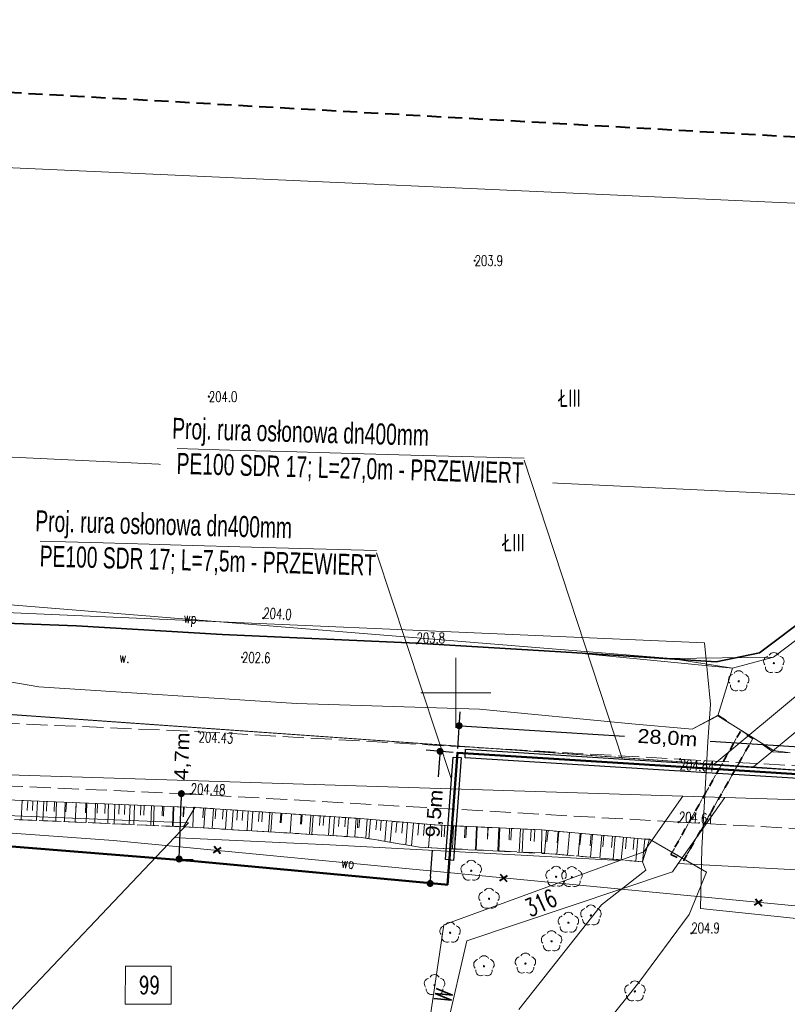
# Model space of a CAD drawing. Header units: metres. Extents: x 7496982 to 7497528, y 5603168 to 5605598.
# Tile 21 of 74: x 7497269 to 7497324, y 5603478 to 5603548. Entities that reach past the tile are written whole.
import ezdxf
from ezdxf.enums import TextEntityAlignment as Align

# ---------------------------------------------------------------- set-up
doc = ezdxf.new("R2010")
doc.units = ezdxf.units.M
doc.header["$MEASUREMENT"] = 0
for name, pattern in [('1', [0]), ('1_SUTP_A', [0]), ('1_SUWP', [0]), ('2', [1.5, 1, -0.5]), ('2_1', [0]), ('2_OTDN_A', [2, 1, -1]), ('2_OTKJ', [2, 1.5, -0.5]), ('2_OTKR', [0]), ('2_OTKR_A', [2, 1, -1]), ('2_OTKZ_A', [1, 0.5, -0.5]), ('2_OTKZ_B', [1, 0.5, -0.5]), ('2_OTOO', [0]), ('2_OTRK', [1.75, 1.25, -0.5]), ('2_OTRKG', [1.75, 1.25, -0.5]), ('2_OTWP', [0]), ('3', [1, 0.5, -0.5]), ('BGT', [0]), ('GDE', [0]), ('KOS', [2, 1, -1]), ('WSD', [1.75, 1.25, -0.5]), ('WSG', [0])]:
    doc.linetypes.add(name, pattern=pattern)
doc.layers.get('0').update_dxf_attribs({"color": 250, "linetype": 'CONTINUOUS', "lineweight": 100})
doc.layers.get('Defpoints').update_dxf_attribs({"linetype": 'CONTINUOUS'})
for name, color, linetype, lineweight in [('! IS_woda', 5, 'CONTINUOUS', 50), ('! r.o.', 7, 'CONTINUOUS', 30), ('!_gaz', 40, 'CONTINUOUS', 40), ('!COPIS', 7, 'CONTINUOUS', 15), ('2_granice działek', 6, 'CONTINUOUS', 20), ('_MAPA_L_0', 7, '1', 18), ('EDZPD_L_0', 3, 'GDE', 18), ('EDZTD_T_0', 3, 'CONTINUOUS', 18), ('EKLTK_T_0', 90, 'CONTINUOUS', 25), ('EUZOU_T_0', 90, 'CONTINUOUS', 25), ('EUZPU_L_3_L_0', 7, '1', 0), ('OTD_L_12', 7, '2_OTDN_A', 18), ('OTK_E_T_4', 7, 'CONTINUOUS', 0), ('OTK_L_0', 7, '2_OTKJ', 18), ('OTK_L_5', 7, '2_OTKR_A', 18), ('OTK_L_8', 7, '2_OTKZ_A', 35), ('OTO_L_0', 7, '2_OTOO', 35), ('OTR_L_1', 7, '2_OTRK', 18), ('OTR_T_0', 7, 'CONTINUOUS', 18), ('OTR_T_1', 7, 'CONTINUOUS', 18), ('OTW_E_T_0', 141, 'CONTINUOUS', 0), ('OTW_L_0', 141, '2_OTWP', 18), ('OTZ_T_0', 3, 'CONTINUOUS', 18), ('SDRPT_L_0_L_0', 7, '1', 0), ('SUTP_L_0', 30, '1_SUTP_A', 18), ('SUWP_E_T_0', 5, 'CONTINUOUS', 0), ('SUWP_L_0', 5, '1_SUWP', 18), ('SZOPO_L_0_L_0', 171, '1', 0), ('SZWPT_L_1_L_0', 7, '1', 0), ('SZZPZ_T_0_T_0', 7, 'CONTINUOUS', 0), ('WUKPS_L_1_L_0', 7, '1', 0), ('ZAKRES_L_0', 1, '2', 40), ('ZAKRES_L_0_a', 1, '2', 40)]:
    doc.layers.add(name, color=color, linetype=linetype, lineweight=lineweight)
doc.styles.add('ARIAL', font='arial.ttf', dxfattribs={"width": 0.8})
doc.styles.add('RD', font='arial.ttf', dxfattribs={"width": 1.1})
doc.styles.get("Standard").update_dxf_attribs({"font": 'Simplex.SHX', "width": 0.75})
doc.dimstyles.get("Standard").update_dxf_attribs({"dimtxt": 1, "dimasz": 1, "dimexe": 1, "dimexo": 1, "dimgap": 1, "dimtad": 1, "dimtxsty": 'Standard', "dimcen": 2.5, "dimadec": 0, "dimazin": 0, "dimtfac": 1, "dimtmove": 0, "dimatfit": 3, "dimfxl": 1, "dimarcsym": 0})

# ---------------------------------------------------------------- blocks, each defined once
blk = doc.blocks.new('2_OTZL')
at = {"linetype": 'Continuous'}
blk.add_circle((0, 0), 0.045, dxfattribs=at)
for centre, start, end in [((0, 0.375), 30.14012, 149.85988), ((-0.357, 0.116), 102.14447, 221.86002), ((0.357, 0.116), 318.13998, 77.85553), ((-0.22, -0.303), 174.14818, 293.85423), ((0.22, -0.303), 246.14577, 5.85182)]:
    blk.add_arc(centre, 0.375, start, end, dxfattribs=at)
blk = doc.blocks.new('2_OTRS')
at = {"linetype": 'Continuous'}
blk.add_circle((0, 0), 0.045, dxfattribs=at)
blk = doc.blocks.new('2_OTRN')
at = {"linetype": 'Continuous'}
blk.add_circle((0, 0), 0.045, dxfattribs=at)
blk = doc.blocks.new('DLI')
at = {"linetype": 'Continuous'}
blk.add_circle((0, 0), 0.045, dxfattribs=at)
for centre, start, end in [((0, 0.375), 30.14012, 149.85988), ((-0.357, 0.116), 102.14447, 221.86002), ((0.357, 0.116), 318.13998, 77.85553), ((-0.22, -0.303), 174.14818, 293.85423), ((0.22, -0.303), 246.14577, 5.85182)]:
    blk.add_arc(centre, 0.375, start, end, dxfattribs=at)
blk = doc.blocks.new('krzyż')
at = {"layer": '!_gaz', "color": 1, "linetype": 'ByBlock'}
for points in [[(-0.49, 0.45), (0.49, -0.45)], [(-0.43, -0.58), (0.4, 0.54)]]:
    blk.add_lwpolyline(points, dxfattribs=at)
blk = doc.blocks.new('_Dot')
at = {"color": 0, "linetype": 'ByBlock', "lineweight": -2}
blk.add_line((-0.5, 0), (-1, 0), dxfattribs=at)
at = {"color": 0, "linetype": 'ByBlock', "const_width": 0.5}
blk.add_lwpolyline([(-0.25, 0, 1), (0.25, 0, 1)], format="xyb", close=True, dxfattribs=at)
blk = doc.blocks.new('*D597')
at = {"layer": '!COPIS', "color": 0, "lineweight": -2, "transparency": 16777216}
for p, q in [((7497300.124, 5603496.021), (7497300.29, 5603498.643)), ((7497300.726, 5603497.613), (7497312.039, 5603496.897)), ((7497327.368, 5603495.928), (7497318.154, 5603496.51)), ((7497327.764, 5603494.272), (7497327.93, 5603496.894))]:
    blk.add_line(p, q, dxfattribs=at)
at = {"layer": 'Defpoints', "color": 0, "transparency": 16777216}
for p in [(7497300.105, 5603495.721), (7497327.867, 5603495.896), (7497327.745, 5603493.972)]:
    blk.add_point(p, dxfattribs=at)
at = {"layer": '!COPIS', "color": 0, "lineweight": -2, "transparency": 16777216, "xscale": 0.5, "yscale": 0.5, "zscale": 0.5}
for p, rotation in [((7497300.227, 5603497.645), 176.3798698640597), ((7497327.867, 5603495.896), 356.3798698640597)]:
    blk.add_blockref('_Dot', p, dxfattribs=dict(at, rotation=rotation))
at = {"layer": '!COPIS', "color": 0, "transparency": 16777216, "insert": (7497315.097, 5603496.704), "char_height": 1, "width": 2.87606, "attachment_point": 5, "rotation": 356.37987, "style": 'RD'}
blk.add_mtext('28,0m', dxfattribs=at)
blk = doc.blocks.new('*D598')
at = {"layer": '!COPIS', "color": 0, "lineweight": -2, "transparency": 16777216}
for p, q in [((7497299.806, 5603495.744), (7497297.869, 5603495.889)), ((7497298.829, 5603495.316), (7497298.729, 5603493.987)), ((7497298.193, 5603486.878), (7497298.334, 5603488.749)), ((7497299.095, 5603486.309), (7497297.159, 5603486.455))]:
    blk.add_line(p, q, dxfattribs=at)
at = {"layer": 'Defpoints', "color": 0, "transparency": 16777216}
for p in [(7497300.105, 5603495.721), (7497298.156, 5603486.38), (7497299.395, 5603486.286)]:
    blk.add_point(p, dxfattribs=at)
at = {"layer": '!COPIS', "color": 0, "lineweight": -2, "transparency": 16777216, "xscale": 0.5, "yscale": 0.5, "zscale": 0.5}
for p, rotation in [((7497298.866, 5603495.814), 85.69425882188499), ((7497298.156, 5603486.38), 265.6942588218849)]:
    blk.add_blockref('_Dot', p, dxfattribs=dict(at, rotation=rotation))
at = {"layer": '!COPIS', "color": 0, "transparency": 16777216, "insert": (7497298.531, 5603491.368), "char_height": 1, "attachment_point": 5, "rotation": 85.69426, "style": 'RD'}
blk.add_mtext('9,5m', dxfattribs=at)
blk = doc.blocks.new('*D599')
at = {"layer": '!COPIS', "color": 0, "lineweight": -2, "transparency": 16777216}
for p, q in [((7497280.246, 5603488.626), (7497280.374, 5603492.295)), ((7497280.661, 5603492.785), (7497281.391, 5603492.76)), ((7497280.498, 5603488.117), (7497281.228, 5603488.091))]:
    blk.add_line(p, q, dxfattribs=at)
at = {"layer": 'Defpoints', "color": 0, "transparency": 16777216}
for p in [(7497280.361, 5603492.796), (7497280.391, 5603492.795), (7497280.198, 5603488.127)]:
    blk.add_point(p, dxfattribs=at)
at = {"layer": '!COPIS', "color": 0, "lineweight": -2, "transparency": 16777216, "xscale": 0.5, "yscale": 0.5, "zscale": 0.5}
for p, rotation in [((7497280.391, 5603492.795), 88.00232951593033), ((7497280.228, 5603488.126), 268.0023295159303)]:
    blk.add_blockref('_Dot', p, dxfattribs=dict(at, rotation=rotation))
at = {"layer": '!COPIS', "color": 0, "transparency": 16777216, "insert": (7497280.509, 5603495.456), "char_height": 1, "attachment_point": 5, "rotation": 88.00233, "style": 'RD'}
blk.add_mtext('4,7m', dxfattribs=at)

msp = doc.modelspace()

# ---------------------------------------------------------------- linework, layer by layer
at = {"layer": '! IS_woda', "linetype": 'Continuous'}
msp.add_lwpolyline([(7497132.24921, 5603496.79395), (7497132.21671, 5603496.12775), (7497157.50043, 5603494.97128), (7497189.31155, 5603493.46162), (7497231.38314, 5603491.46502), (7497250.17806, 5603490.46726), (7497281.33791, 5603487.9699), (7497299.19608, 5603486.30762), (7497299.39465, 5603486.28645), (7497299.39465, 5603486.28645), (7497300.10499, 5603495.72111), (7497312.69704, 5603494.93337), (7497327.74528, 5603493.97238), (7497328.56999, 5603498.67649), (7497370.51153, 5603497.31123), (7497370.51497, 5603491.23723), (7497370.51497, 5603480.45582), (7497370.6311, 5603480.01695), (7497392.82397, 5603396.85646)], dxfattribs=at)
at = {"layer": '! r.o.', "ltscale": 0.08}
for points in [[(7497300.68782, 5603495.97169), (7497327.49684, 5603494.27297), (7497327.49828, 5603493.68694), (7497300.64903, 5603495.35227)], [(7497299.24168, 5603488.08661), (7497299.80915, 5603495.41165), (7497300.36782, 5603495.37749), (7497299.83544, 5603488.02396)]]:
    msp.add_lwpolyline(points, close=True, dxfattribs=at)
at = {"layer": '2_granice działek'}
msp.add_lwpolyline([(7497276.38996, 5603480.48212), (7497279.66302, 5603480.4761), (7497279.65801, 5603477.75029), (7497276.38495, 5603477.75631)], close=True, dxfattribs=at)
at = {"layer": '_MAPA_L_0', "linetype": '1'}
for p, q in [((7497300, 5603497.5), (7497300, 5603502.5)), ((7497297.5, 5603500), (7497302.5, 5603500))]:
    msp.add_line(p, q, dxfattribs=at)
at = {"layer": 'EDZPD_L_0', "linetype": 'GDE'}
for p, q in [((7497356.71, 5603533.48), (7497132.82, 5603543.62)), ((7497340.65, 5603513.38), (7497132.04, 5603523.33)), ((7497318.43, 5603494.9), (7497340.65, 5603513.38)), ((7497343.66, 5603513.24), (7497321.25, 5603494.71)), ((7497380.13, 5603490.56), (7497138.06, 5603507.61)), ((7497138.06, 5603507.61), (7497318.43, 5603494.9)), ((7497124.54, 5603498.74), (7497380.13, 5603490.56)), ((7497321.25, 5603494.71), (7497318.43, 5603494.9)), ((7497313.41, 5603488.65), (7497316.2, 5603492.61)), ((7497315.87, 5603487.81), (7497319.19, 5603492.51)), ((7497280.9, 5603490.7), (7497251.52, 5603491.92)), ((7497280.9, 5603490.7), (7497279.91, 5603489.66)), ((7497279.91, 5603489.66), (7497280.9, 5603490.7)), ((7497213.92173, 5603420.17089), (7497279.91, 5603489.66)), ((7497279.91, 5603489.66), (7497280.7, 5603489.62)), ((7497280.7, 5603489.62), (7497290.99, 5603489.13)), ((7497290.99, 5603489.13), (7497311.71, 5603488.03)), ((7497299.14, 5603483.43), (7497311.71, 5603488.03)), ((7497311.71, 5603488.03), (7497313.41, 5603488.65)), ((7497315.87, 5603487.81), (7497315.46, 5603487.22)), ((7497315.87, 5603487.81), (7497363.28, 5603485.29)), ((7497300.78, 5603482.28), (7497315.46, 5603487.22)), ((7497299.14, 5603483.43), (7497297.58, 5603473)), ((7497298.97, 5603474.45), (7497300.78, 5603482.28))]:
    msp.add_line(p, q, dxfattribs=at)
at = {"layer": 'EUZPU_L_3_L_0', "linetype": '1'}
for p, q in [((7497329.39, 5603507.65), (7497322.67, 5603502.53)), ((7497319.75, 5603501.75), (7497315.37, 5603502.44)), ((7497322.67, 5603502.53), (7497319.75, 5603501.75)), ((7497270.2, 5603500.42), (7497260.7, 5603502.03)), ((7497288.62, 5603499.24), (7497270.2, 5603500.42)), ((7497301.68, 5603498.82), (7497288.62, 5603499.24)), ((7497312.55, 5603497.77), (7497301.68, 5603498.82)), ((7497318.72, 5603498.4), (7497316.86, 5603497.4)), ((7497316.86, 5603497.4), (7497312.55, 5603497.77)), ((7497323.87, 5603495.71), (7497322.64, 5603495.79)), ((7497313.83, 5603489.55), (7497313.49, 5603489.55)), ((7497313.56, 5603487.32), (7497310.39, 5603484.86)), ((7497313.31, 5603487.93), (7497313.56, 5603487.32)), ((7497316.66, 5603484.17), (7497317.88, 5603487.18)), ((7497310.39, 5603484.86), (7497304.49, 5603477.38)), ((7497313.06, 5603479.3), (7497316.66, 5603484.17)), ((7497307.24, 5603472.07), (7497313.06, 5603479.3))]:
    msp.add_line(p, q, dxfattribs=at)
at = {"layer": 'OTD_L_12', "linetype": '2_OTDN_A'}
for p, q in [((7497318.69, 5603498.35), (7497322.68, 5603495.87)), ((7497313.83, 5603489.55), (7497317.88, 5603487.18))]:
    msp.add_line(p, q, dxfattribs=at)
at = {"layer": 'OTK_L_0', "linetype": '2_OTKJ'}
for p, q in [((7497251.35, 5603498.54), (7497281.64, 5603497.22)), ((7497281.64, 5603497.22), (7497316, 5603495.25)), ((7497316, 5603495.25), (7497351.71, 5603493.27)), ((7497281.05, 5603492.77), (7497251.24, 5603494.08)), ((7497315.9, 5603490.76), (7497281.05, 5603492.77)), ((7497351.24, 5603488.84), (7497315.9, 5603490.76))]:
    msp.add_line(p, q, dxfattribs=at)
at = {"layer": 'OTK_L_5', "linetype": '2_OTKR'}
for p, q in [((7497255.4, 5603505.44), (7497272.9, 5603504.78)), ((7497272.9, 5603504.78), (7497283.31, 5603504.16)), ((7497283.31, 5603504.16), (7497297.19, 5603503.53)), ((7497297.19, 5603503.53), (7497308.27, 5603502.87)), ((7497308.27, 5603502.87), (7497319.75, 5603501.75)), ((7497270.2, 5603500.42), (7497260.7, 5603502.03)), ((7497319.75, 5603501.75), (7497318.69, 5603498.35)), ((7497288.62, 5603499.24), (7497270.2, 5603500.42)), ((7497301.68, 5603498.82), (7497288.62, 5603499.24)), ((7497312.55, 5603497.77), (7497301.68, 5603498.82)), ((7497318.69, 5603498.35), (7497316.86, 5603497.4)), ((7497316.86, 5603497.4), (7497312.55, 5603497.77))]:
    msp.add_line(p, q, dxfattribs=at)
at = {"layer": 'OTK_L_8', "linetype": '2_OTKZ_B'}
for p, q in [((7497320.31, 5603497.24), (7497315.35, 5603488.45)), ((7497321.2, 5603496.74), (7497320.31, 5603497.24)), ((7497316.25, 5603488), (7497321.2, 5603496.74)), ((7497315.35, 5603488.45), (7497316.25, 5603488))]:
    msp.add_line(p, q, dxfattribs=at)
at = {"layer": 'OTO_L_0', "linetype": '2_OTOO'}
for p, q in [((7497327.4, 5603507.18), (7497321.68, 5603502.84)), ((7497272.9, 5603504.78), (7497255.4, 5603505.44)), ((7497283.31, 5603504.16), (7497272.9, 5603504.78)), ((7497297.19, 5603503.53), (7497283.31, 5603504.16)), ((7497308.27, 5603502.87), (7497297.19, 5603503.53)), ((7497318.59, 5603502.21), (7497308.27, 5603502.87)), ((7497321.68, 5603502.84), (7497318.59, 5603502.21))]:
    msp.add_line(p, q, dxfattribs=at)
at = {"layer": 'OTR_L_1', "linetype": '2_OTRKG'}
for p, q in [((7497281.35, 5603491.81), (7497267.89, 5603492.35)), ((7497293.1284, 5603491.01801), (7497281.35, 5603491.81)), ((7497298.51, 5603490.56), (7497293.1284, 5603491.01801)), ((7497306.14, 5603490.2), (7497298.51, 5603490.56)), ((7497313.49, 5603489.55), (7497306.14, 5603490.2)), ((7497313.83, 5603489.55), (7497313.49, 5603489.55))]:
    msp.add_line(p, q, dxfattribs=at)
at = {"layer": 'OTR_L_1', "linetype": '2_1'}
for p, q in [((7497269.41496, 5603492.28882), (7497269.38735, 5603491.60044)), ((7497270.10334, 5603492.2612), (7497270.04802, 5603490.88239)), ((7497270.79275, 5603492.23355), (7497270.76505, 5603491.54311)), ((7497271.48318, 5603492.20585), (7497271.4277, 5603490.8229)), ((7497272.17466, 5603492.1781), (7497272.14687, 5603491.4856)), ((7497272.86716, 5603492.15032), (7497272.81151, 5603490.76323)), ((7497273.56071, 5603492.1225), (7497273.53284, 5603491.42792)), ((7497274.25529, 5603492.09463), (7497274.19947, 5603490.70339)), ((7497274.95091, 5603492.06672), (7497274.92296, 5603491.37006)), ((7497275.64757, 5603492.03877), (7497275.59159, 5603490.64336)), ((7497276.34528, 5603492.01078), (7497276.31724, 5603491.31203)), ((7497277.04403, 5603491.98275), (7497276.98788, 5603490.58316)), ((7497277.74382, 5603491.95468), (7497277.71571, 5603491.25383)), ((7497278.44467, 5603491.92656), (7497278.38835, 5603490.52277)), ((7497279.14656, 5603491.8984), (7497279.11836, 5603491.19546)), ((7497279.8495, 5603491.8702), (7497279.79301, 5603490.46221)), ((7497280.5535, 5603491.84195), (7497280.52521, 5603491.13691)), ((7497281.25854, 5603491.81367), (7497281.20145, 5603490.39048)), ((7497281.96924, 5603491.76836), (7497281.92156, 5603491.05933)), ((7497282.67827, 5603491.72069), (7497282.58327, 5603490.30792)), ((7497283.38465, 5603491.67319), (7497283.33733, 5603490.96944)), ((7497284.0884, 5603491.62587), (7497283.99411, 5603490.22362)), ((7497284.78952, 5603491.57872), (7497284.74256, 5603490.88022)), ((7497285.48803, 5603491.53175), (7497285.39444, 5603490.13995)), ((7497286.18393, 5603491.48496), (7497286.13731, 5603490.79166)), ((7497286.87723, 5603491.43834), (7497286.78435, 5603490.05691)), ((7497287.56795, 5603491.3919), (7497287.52168, 5603490.70376)), ((7497288.25609, 5603491.34563), (7497288.16389, 5603489.97448)), ((7497288.94166, 5603491.29953), (7497288.89574, 5603490.61652)), ((7497289.62468, 5603491.2536), (7497289.53316, 5603489.89267)), ((7497290.30514, 5603491.20785), (7497290.25956, 5603490.52992)), ((7497290.98307, 5603491.16226), (7497290.89224, 5603489.81147)), ((7497291.65846, 5603491.11685), (7497291.61322, 5603490.44397)), ((7497292.33134, 5603491.0716), (7497292.24119, 5603489.73087)), ((7497293.0017, 5603491.02653), (7497292.9568, 5603490.35866)), ((7497293.66884, 5603490.97201), (7497293.55379, 5603489.62021)), ((7497294.34474, 5603490.91449), (7497294.28483, 5603490.21047)), ((7497295.04876, 5603490.85457), (7497294.92394, 5603489.38798)), ((7497295.78206, 5603490.79217), (7497295.71705, 5603490.02837)), ((7497296.54586, 5603490.72716), (7497296.41044, 5603489.13603)), ((7497297.34142, 5603490.65945), (7497297.2709, 5603489.8308)), ((7497298.17008, 5603490.58893), (7497298.02949, 5603488.93701)), ((7497298.99725, 5603490.53701), (7497298.95842, 5603489.71406)), ((7497299.82021, 5603490.49818), (7497299.74238, 5603488.84866)), ((7497300.64497, 5603490.45927), (7497300.60597, 5603489.6327)), ((7497301.47154, 5603490.42027), (7497301.39337, 5603488.7635)), ((7497302.29992, 5603490.38118), (7497302.26075, 5603489.55098)), ((7497303.13013, 5603490.34201), (7497303.05161, 5603488.67796)), ((7497303.96215, 5603490.30276), (7497303.92281, 5603489.46891)), ((7497304.796, 5603490.26341), (7497304.71714, 5603488.59205)), ((7497305.63168, 5603490.22398), (7497305.59217, 5603489.38647)), ((7497306.46828, 5603490.17097), (7497306.32133, 5603488.50931)), ((7497307.29911, 5603490.09749), (7497307.22698, 5603489.2819)), ((7497308.1147, 5603490.02537), (7497307.97066, 5603488.39654)), ((7497308.92911, 5603489.95334), (7497308.85713, 5603489.13936)), ((7497309.7431, 5603489.88136), (7497309.5992, 5603488.25424)), ((7497310.55666, 5603489.80941), (7497310.48475, 5603488.99628)), ((7497311.36979, 5603489.7375), (7497311.22604, 5603488.11209)), ((7497312.18249, 5603489.66563), (7497312.11066, 5603488.85335)), ((7497312.99477, 5603489.5938), (7497312.85118, 5603487.97009)), ((7497313.80786, 5603489.55), (7497313.80786, 5603489.48101))]:
    msp.add_line(p, q, dxfattribs=at)
at = {"layer": 'OTR_L_1', "linetype": '2_OTRK'}
for p, q in [((7497268.48, 5603490.95), (7497280.54, 5603490.43)), ((7497280.54, 5603490.43), (7497293.26, 5603489.67)), ((7497293.26, 5603489.67), (7497297.39, 5603488.97)), ((7497313.31, 5603487.93), (7497313.83, 5603489.55)), ((7497297.39, 5603488.97), (7497307.19724, 5603488.46412)), ((7497307.19724, 5603488.46412), (7497313.31, 5603487.93))]:
    msp.add_line(p, q, dxfattribs=at)
at = {"layer": 'OTW_L_0', "linetype": '2_OTWP'}
for p, q in [((7497329.39, 5603507.65), (7497322.67, 5603502.53)), ((7497315.37, 5603502.44), (7497260.77822, 5603506.88449)), ((7497255.4, 5603505.44), (7497272.9, 5603504.78)), ((7497272.9, 5603504.78), (7497283.31, 5603504.16)), ((7497297.19, 5603503.53), (7497283.31, 5603504.16)), ((7497297.19, 5603503.53), (7497308.27, 5603502.87)), ((7497308.27, 5603502.87), (7497319.75, 5603501.75)), ((7497322.67, 5603502.53), (7497315.37, 5603502.44)), ((7497319.75, 5603501.75), (7497318.69, 5603498.35)), ((7497318.69, 5603498.35), (7497322.68, 5603495.87)), ((7497323.87, 5603495.71), (7497322.68, 5603495.87)), ((7497313.83, 5603489.55), (7497313.31, 5603487.93)), ((7497313.83, 5603489.55), (7497317.88, 5603487.18)), ((7497313.56, 5603487.32), (7497310.39, 5603484.86)), ((7497313.31, 5603487.93), (7497313.56, 5603487.32)), ((7497317.88, 5603487.18), (7497316.66, 5603484.17)), ((7497310.39, 5603484.86), (7497304.49, 5603477.38)), ((7497316.66, 5603484.17), (7497313.06, 5603479.3)), ((7497313.06, 5603479.3), (7497307.24, 5603472.07))]:
    msp.add_line(p, q, dxfattribs=at)
at = {"layer": 'SDRPT_L_0_L_0', "linetype": '3'}
for p, q in [((7497315.35, 5603488.45), (7497320.31, 5603497.24)), ((7497321.2, 5603496.74), (7497316.25, 5603488))]:
    msp.add_line(p, q, dxfattribs=at)
at = {"layer": 'SUTP_L_0', "linetype": '1_SUTP_A'}
for p, q in [((7497317.739, 5603503.561), (7497254.474, 5603506.32)), ((7497318.187, 5603499.196), (7497317.739, 5603503.561)), ((7497317.979, 5603496.491), (7497318.187, 5603499.196)), ((7497317.562, 5603488.875), (7497317.979, 5603496.491)), ((7497317.562, 5603488.875), (7497317.47305, 5603484.59582)), ((7497317.47305, 5603484.59582), (7497325.685, 5603483.734))]:
    msp.add_line(p, q, dxfattribs=at)
at = {"layer": 'SUWP_L_0', "linetype": '1_SUWP'}
for p, q in [((7497245.08506, 5603491.63846), (7497275.54115, 5603489.443)), ((7497275.54115, 5603489.443), (7497328.27175, 5603484.38319))]:
    msp.add_line(p, q, dxfattribs=at)
at = {"layer": 'SZOPO_L_0_L_0', "linetype": 'BGT'}
for p, q in [((7497321.68, 5603502.84), (7497327.4, 5603507.18)), ((7497318.59, 5603502.21), (7497321.68, 5603502.84)), ((7497315.37, 5603502.44), (7497318.59, 5603502.21))]:
    msp.add_line(p, q, dxfattribs=at)
at = {"layer": 'SZWPT_L_1_L_0', "linetype": 'KOS'}
for p, q in [((7497322.64, 5603495.79), (7497318.72, 5603498.4)), ((7497317.88, 5603487.18), (7497313.83, 5603489.55))]:
    msp.add_line(p, q, dxfattribs=at)
at = {"layer": 'WUKPS_L_1_L_0', "linetype": 'WSG'}
for p, q in [((7497281.35, 5603491.81), (7497267.89, 5603492.35)), ((7497292.87, 5603491.04), (7497281.35, 5603491.81)), ((7497298.51, 5603490.56), (7497292.87, 5603491.04)), ((7497306.14, 5603490.2), (7497298.51, 5603490.56)), ((7497313.49, 5603489.55), (7497306.14, 5603490.2))]:
    msp.add_line(p, q, dxfattribs=at)
at = {"layer": 'WUKPS_L_1_L_0', "linetype": '1'}
for p, q in [((7497269.01465, 5603492.30488), (7497268.95947, 5603490.92933)), ((7497269.78561, 5603492.27395), (7497269.75796, 5603491.58467)), ((7497270.55657, 5603492.24302), (7497270.5012, 5603490.86285)), ((7497271.32753, 5603492.21209), (7497271.29979, 5603491.52062)), ((7497272.09849, 5603492.18116), (7497272.04293, 5603490.79637)), ((7497272.86945, 5603492.15023), (7497272.84162, 5603491.45658)), ((7497273.64041, 5603492.1193), (7497273.58467, 5603490.7299)), ((7497274.41137, 5603492.08837), (7497274.38345, 5603491.39254)), ((7497275.18233, 5603492.05744), (7497275.1264, 5603490.66342)), ((7497275.95328, 5603492.02651), (7497275.92528, 5603491.3285)), ((7497276.72424, 5603491.99558), (7497276.66813, 5603490.59695)), ((7497277.4952, 5603491.96465), (7497277.46711, 5603491.26446)), ((7497278.26616, 5603491.93372), (7497278.20987, 5603490.53047)), ((7497279.03712, 5603491.90279), (7497279.00894, 5603491.20042)), ((7497279.80808, 5603491.87186), (7497279.7516, 5603490.46399)), ((7497281.35, 5603491.81), (7497280.54, 5603490.43)), ((7497281.35, 5603491.81), (7497280.54, 5603490.43)), ((7497280.57904, 5603491.84093), (7497280.55077, 5603491.13637)), ((7497282.09194, 5603491.76041), (7497281.99719, 5603490.34294)), ((7497282.8618, 5603491.70895), (7497282.81454, 5603491.002)), ((7497283.63166, 5603491.65749), (7497283.53764, 5603490.2509)), ((7497284.40152, 5603491.60604), (7497284.35465, 5603490.90479)), ((7497285.17138, 5603491.55458), (7497285.07809, 5603490.15886)), ((7497285.94124, 5603491.50312), (7497285.89475, 5603490.80758)), ((7497286.71111, 5603491.45166), (7497286.61854, 5603490.06682)), ((7497287.48097, 5603491.4002), (7497287.43486, 5603490.71037)), ((7497288.25083, 5603491.34875), (7497288.15899, 5603489.97478)), ((7497289.02069, 5603491.29729), (7497288.97496, 5603490.61316)), ((7497289.79055, 5603491.24583), (7497289.69944, 5603489.88274)), ((7497290.56041, 5603491.19437), (7497290.51507, 5603490.51595)), ((7497291.33028, 5603491.14292), (7497291.23989, 5603489.7907)), ((7497292.10014, 5603491.09146), (7497292.05517, 5603490.41874)), ((7497292.87, 5603491.04), (7497292.78034, 5603489.69866)), ((7497293.1284, 5603491.01801), (7497293.0719, 5603490.35417)), ((7497293.8972, 5603490.95258), (7497293.78053, 5603489.58177)), ((7497294.666, 5603490.88715), (7497294.60488, 5603490.16902)), ((7497295.4348, 5603490.82172), (7497295.30725, 5603489.32301)), ((7497296.2036, 5603490.75629), (7497296.13786, 5603489.98387)), ((7497296.9724, 5603490.69086), (7497296.83396, 5603489.06424)), ((7497297.7412, 5603490.62543), (7497297.67084, 5603489.79872)), ((7497299.2035, 5603490.52728), (7497299.16483, 5603489.70775)), ((7497299.97422, 5603490.49091), (7497299.8969, 5603488.85199)), ((7497300.74495, 5603490.45455), (7497300.70628, 5603489.63511)), ((7497301.51567, 5603490.41819), (7497301.43835, 5603488.77943)), ((7497302.28639, 5603490.38182), (7497302.24773, 5603489.56248)), ((7497303.05711, 5603490.34546), (7497302.9798, 5603488.70688)), ((7497303.82783, 5603490.30909), (7497303.78918, 5603489.48984)), ((7497304.59856, 5603490.27273), (7497304.52125, 5603488.63432)), ((7497305.36928, 5603490.23636), (7497305.33063, 5603489.4172)), ((7497306.14, 5603490.2), (7497306.1, 5603488.56)), ((7497306.14, 5603490.2), (7497306.1, 5603488.56)), ((7497306.57278, 5603490.16173), (7497306.50069, 5603489.34653)), ((7497307.34136, 5603490.09376), (7497307.19724, 5603488.46412)), ((7497308.10994, 5603490.02579), (7497308.03792, 5603489.21139)), ((7497308.87852, 5603489.95782), (7497308.73455, 5603488.3298)), ((7497309.6471, 5603489.88985), (7497309.57515, 5603489.07625)), ((7497310.41568, 5603489.82188), (7497310.27185, 5603488.19547)), ((7497311.18426, 5603489.75391), (7497311.11238, 5603488.94111)), ((7497311.95284, 5603489.68594), (7497311.80915, 5603488.06114)), ((7497312.72142, 5603489.61797), (7497312.64961, 5603488.80597)), ((7497313.49, 5603489.55), (7497313.31, 5603487.93))]:
    msp.add_line(p, q, dxfattribs=at)
at = {"layer": 'WUKPS_L_1_L_0', "linetype": 'WSD'}
for p, q in [((7497280.54, 5603490.43), (7497268.48, 5603490.95)), ((7497293.26, 5603489.67), (7497280.54, 5603490.43)), ((7497297.39, 5603488.97), (7497293.26, 5603489.67)), ((7497306.1, 5603488.56), (7497297.39, 5603488.97)), ((7497313.31, 5603487.93), (7497306.1, 5603488.56))]:
    msp.add_line(p, q, dxfattribs=at)
at = {"layer": 'WUKPS_L_1_L_0', "linetype": '1'}
for p in [(7497281.35, 5603491.81), (7497298.51, 5603490.56), (7497313.49, 5603489.55)]:
    msp.add_point(p, dxfattribs=at)
at = {"layer": 'ZAKRES_L_0', "linetype": '2'}
msp.add_line((7497176.63071, 5603548.06744), (7497364.60759, 5603537.41998), dxfattribs=at)
at = {"layer": 'ZAKRES_L_0_a', "linetype": '2'}
msp.add_line((7497176.63071, 5603548.06744), (7497364.60759, 5603537.41998), dxfattribs=at)

# ---------------------------------------------------------------- block references
at = {"layer": '!_gaz', "linetype": 'ByBlock', "transparency": 33554687, "xscale": 0.5, "yscale": 0.5, "zscale": 0.5, "rotation": 77.69848993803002}
for p in [(7497282.95274, 5603488.75877), (7497303.40791, 5603486.76638), (7497321.60148, 5603485.01438)]:
    msp.add_blockref('krzyż', p, dxfattribs=at)
at = {"layer": 'OTR_T_0', "rotation": 86.8745593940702}
for p in [(7497281.64, 5603497.22), (7497316, 5603495.25), (7497281.05, 5603492.77), (7497315.9, 5603490.76)]:
    msp.add_blockref('2_OTRS', p, dxfattribs=at)
at = {"layer": 'OTR_T_1'}
for p in [(7497301.33464, 5603530.85728), (7497282.35828, 5603521.14845), (7497297.19, 5603503.53), (7497316.81, 5603482.82)]:
    msp.add_blockref('2_OTRN', p, dxfattribs=at)
for p, rotation in [((7497286.22136, 5603505.32554), 356.4937748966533), ((7497284.72383, 5603502.5291), 358.9291755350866)]:
    msp.add_blockref('2_OTRN', p, dxfattribs=dict(at, rotation=rotation))
at = {"layer": 'OTZ_T_0'}
for p in [(7497322.7, 5603502.12), (7497320.19, 5603500.82), (7497301.09, 5603487.29), (7497307.15, 5603486.86), (7497308.28, 5603486.83), (7497302.36, 5603485.29), (7497309.64, 5603484.1), (7497308.03, 5603483.58), (7497299.58, 5603482.86), (7497306.83, 5603482.25), (7497302, 5603480.47), (7497304.96, 5603480.66), (7497298.47, 5603479.12), (7497312.78, 5603478.67)]:
    msp.add_blockref('2_OTZL', p, dxfattribs=at)
at = {"layer": 'SZZPZ_T_0_T_0'}
for p in [(7497322.7, 5603502.12), (7497320.19, 5603500.82), (7497301.09, 5603487.29), (7497307.15, 5603486.86), (7497308.28, 5603486.83), (7497302.36, 5603485.29), (7497309.64, 5603484.1), (7497308.03, 5603483.58), (7497299.58, 5603482.86), (7497306.83, 5603482.25), (7497302, 5603480.47), (7497304.96, 5603480.66), (7497298.47, 5603479.12), (7497312.78, 5603478.67)]:
    msp.add_blockref('DLI', p, dxfattribs=at)

# ---------------------------------------------------------------- texts
at = {"layer": 'EDZTD_T_0', "width": 0.7}
msp.add_text('316', height=1.25001, rotation=24.2151416, dxfattribs=at).set_placement((7497304.77155, 5603485.09972), align=Align.TOP_LEFT)
msp.add_text('99', height=1.25001, dxfattribs=at).set_placement((7497277.36161, 5603479.75659), align=Align.TOP_LEFT)
at = {"layer": 'EKLTK_T_0', "width": 0.7}
for p in [(7497307.35392, 5603521.66723), (7497303.35356, 5603511.35051)]:
    msp.add_text('ŁIII', height=1.25001, dxfattribs=at).set_placement(p, align=Align.TOP_LEFT)
at = {"layer": 'EUZOU_T_0', "lineweight": 13, "width": 0.7}
msp.add_text('W', height=1.25001, rotation=75.9637693, dxfattribs=at).set_placement((7497298.39379, 5603478.08346), align=Align.TOP_LEFT)
at = {"layer": 'OTK_E_T_4', "lineweight": 9, "width": 0.7}
msp.add_text('w.', height=0.75, rotation=357.0492208, dxfattribs=at).set_placement((7497276.32682, 5603502.51429), align=Align.MIDDLE)
at = {"layer": 'OTR_T_0', "lineweight": 9, "width": 0.7}
for s, rotation, p in [('204.43', 357.7872379, (7497281.64, 5603497.22)), ('204.64', 356.8929935, (7497316, 5603495.25))]:
    msp.add_text(s, height=0.75, rotation=rotation, dxfattribs=at).set_placement(p, align=Align.TOP_LEFT)
for s, rotation, p in [('204.48', 357.927175, (7497281.05, 5603492.77)), ('204.61', 356.7795073, (7497315.9, 5603490.76))]:
    msp.add_text(s, height=0.75, rotation=rotation, dxfattribs=at).set_placement(p)
at = {"layer": 'OTR_T_1', "lineweight": 9, "width": 0.7}
for s, p in [('203.9', (7497301.33464, 5603530.85728)), ('204.0', (7497282.35828, 5603521.14845))]:
    msp.add_text(s, height=0.75, dxfattribs=at).set_placement(p, align=Align.MIDDLE_LEFT)
msp.add_text('204.0', height=0.75, rotation=356.4937749, dxfattribs=at).set_placement((7497286.22136, 5603505.32554))
for s, p in [('203.8', (7497297.19, 5603503.53)), ('204.9', (7497316.81, 5603482.82))]:
    msp.add_text(s, height=0.75, dxfattribs=at).set_placement(p)
msp.add_text('202.6', height=0.75, rotation=358.9291755, dxfattribs=at).set_placement((7497284.72383, 5603502.5291), align=Align.MIDDLE_LEFT)
at = {"layer": 'OTW_E_T_0', "lineweight": 9, "width": 0.7}
msp.add_text('wp', height=0.75, rotation=356.2277164, dxfattribs=at).set_placement((7497281.02243, 5603505.21828), align=Align.MIDDLE)
at = {"layer": 'SUWP_E_T_0', "lineweight": 9, "width": 0.7}
msp.add_text('wo', height=0.75, rotation=354.5189999, dxfattribs=at).set_placement((7497292.27862, 5603487.83694), align=Align.MIDDLE)

# ---------------------------------------------------------------- dimensions: what is measured, and where the dimension line sits
at = {"layer": '!COPIS'}
for base, p1, p2, angle, text, picture, middle in [((7497327.86698, 5603495.89595), (7497300.10499, 5603495.72111), (7497327.74528, 5603493.97238), 356.3798699, '28,0m', '*D597', (7497315.09665, 5603496.7039)), ((7497280.3912, 5603492.79479), (7497280.19786, 5603488.12741), (7497280.36069, 5603492.79585), 88.0023295, '4,7m', '*D599', (7497280.50941, 5603495.45565)), ((7497298.15581, 5603486.37972), (7497300.10499, 5603495.72111), (7497299.39465, 5603486.28645), 265.6942588, '9,5m', '*D598', (7497298.53138, 5603491.3679))]:
    dim = msp.add_linear_dim(base=base, p1=p1, p2=p2, angle=angle, text=text, dimstyle='Standard', override={"dimasz": 0.5, "dimexo": 0.3, "dimtxsty": 'RD', "dimblk1": 'Dot', "dimblk2": 'Dot', "dimsah": 1, "dimtmove": 2}, dxfattribs=at)
    dim.commit()
    dim.dimension.update_dxf_attribs({"geometry": picture, "text_midpoint": middle, "dimtype": 161})

# ---------------------------------------------------------------- next in the draw order: texts
at = {"layer": '!COPIS', "ltscale": 5, "insert": (7497279.7594, 5603519.64217), "char_height": 1.5, "attachment_point": 1, "rotation": 358.4269246, "style": 'ARIAL', "bg_fill": 3, "box_fill_scale": 1.5, "bg_fill_color": 256, "bg_fill_transparency": 0}
msp.add_mtext_dynamic_manual_height_columns('{\\fArial Narrow|b0|i0|c238|p34;Proj. rura osłonowa dn400mm\\P\\O PE100 SDR 17; L=27,0m - PRZEWIERT}', width=26.5008519, gutter_width=12.5, heights=[0], dxfattribs=at)

# ---------------------------------------------------------------- next in the draw order: linework, layer by layer
at = {"layer": '!COPIS', "ltscale": 5}
msp.add_lwpolyline([(7497311.90295, 5603495.22351), (7497304.87406, 5603516.60262)], dxfattribs=at)

# ---------------------------------------------------------------- next in the draw order: texts
at = {"layer": '!COPIS', "ltscale": 5, "insert": (7497269.98297, 5603513.03208), "char_height": 1.5, "attachment_point": 1, "rotation": 358.4269246, "style": 'ARIAL', "bg_fill": 3, "box_fill_scale": 1.5, "bg_fill_color": 256, "bg_fill_transparency": 0}
msp.add_mtext_dynamic_manual_height_columns('{\\fArial Narrow|b0|i0|c238|p34;Proj. rura osłonowa dn400mm\\P\\O PE100 SDR 17; L=7,5m - PRZEWIERT}', width=25.0586845, gutter_width=12.5, heights=[0], dxfattribs=at)

# ---------------------------------------------------------------- next in the draw order: linework, layer by layer
at = {"layer": '!COPIS', "ltscale": 5}
msp.add_lwpolyline([(7497299.67281, 5603493.79974), (7497294.31296, 5603509.9966)], dxfattribs=at)

doc.saveas('drawing.dxf')
